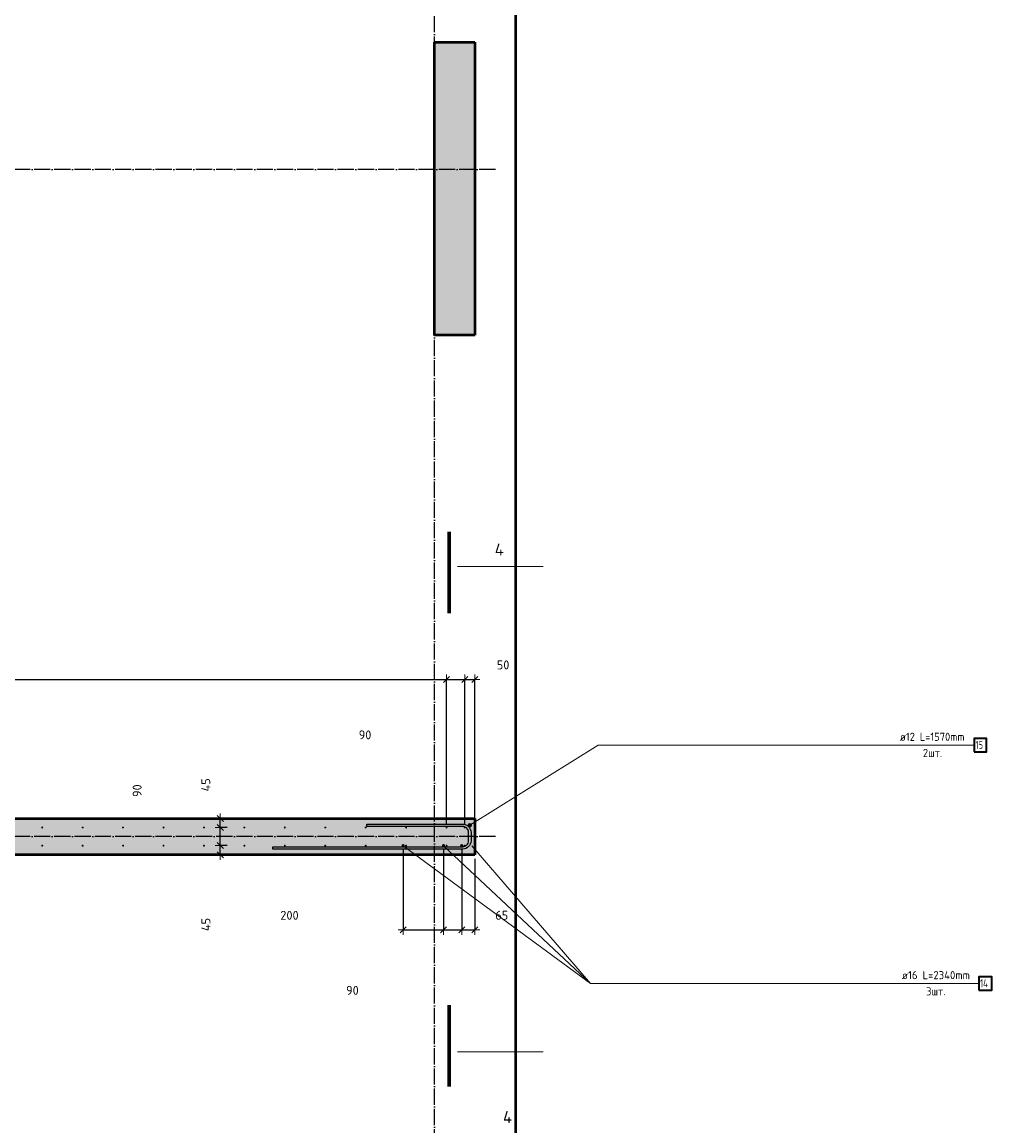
# Model space of a CAD drawing. Header units: millimetres. Extents: x -30645 to 44626, y 46540 to 77351.
# Tile 57 of 84: x 11860 to 16657, y 59749 to 65209. Entities that reach past the tile are written whole.
import ezdxf

# ---------------------------------------------------------------- set-up
doc = ezdxf.new("R2010")
doc.units = ezdxf.units.MM
doc.header["$PDMODE"] = 65
doc.linetypes.add('______11', pattern=[100, 80, -10, 0, -10])
doc.linetypes.add('______5', pattern=[220, 160, -20, 20, -20])
for name, color, linetype, lineweight in [('Standard', 7, 'Continuous', 25), ('Арм.стержн. вертикальными 1', 22, 'Continuous', 35), ('Арм.стержн.горизонт. 2', 202, 'Continuous', 35), ('Обозначение разреза_ общее', 7, 'Continuous', 25), ('Размерная линия_ общее', 7, 'Continuous', 13)]:
    doc.layers.add(name, color=color, linetype=linetype, lineweight=lineweight)
doc.layers.add('Арм.стержн. вертикальными 2', color=7, linetype='Continuous', lineweight=35, true_color=0x006e00)
doc.layers.add('Осевая линия_ общее', color=7, linetype='______5', lineweight=13, true_color=0xa0a0a0)
doc.styles.add('ISOCPEUR', font='ISOCPEUR')
doc.dimstyles.new('DIMSTYLE_12', dxfattribs={"dimtxt": 44, "dimasz": 50, "dimexe": 0, "dimexo": 0, "dimgap": 22, "dimtad": 0, "dimdec": 0, "dimrnd": 5, "dimzin": 12, "dimdsep": 46, "dimtxsty": 'ISOCPEUR', "dimblk1": 'ALL_ML_STRICH', "dimblk2": 'ALL_ML_STRICH', "dimsah": 1, "dimcen": 0, "dimclrd": 7, "dimclre": 256, "dimclrt": 7, "dimadec": 0, "dimazin": 0, "dimtfac": 1, "dimtdec": 0, "dimtix": 1, "dimtmove": 2, "dimatfit": 3, "dimfxl": 0, "dimtvp": 1.2, "dimtzin": 0, "dimlwd": 0, "dimlwe": -3, "dimarcsym": 0})
doc.dimstyles.new('DIMSTYLE_3', dxfattribs={"dimtxt": 44, "dimasz": 50, "dimexe": 0, "dimexo": 0, "dimgap": 22, "dimtad": 2, "dimdec": 0, "dimrnd": 5, "dimzin": 12, "dimdsep": 46, "dimtxsty": 'ISOCPEUR', "dimblk1": 'ALL_ML_STRICH', "dimblk2": 'ALL_ML_STRICH', "dimsah": 1, "dimcen": 0, "dimclrd": 7, "dimclre": 256, "dimclrt": 7, "dimadec": 0, "dimazin": 0, "dimtfac": 1, "dimtdec": 0, "dimtix": 1, "dimtmove": 2, "dimatfit": 3, "dimfxl": 0, "dimtzin": 0, "dimlwd": 0, "dimlwe": -3, "dimarcsym": 0})
doc.dimstyles.new('DIMSTYLE_8', dxfattribs={"dimtxt": 44, "dimasz": 50, "dimexe": 0, "dimexo": 0, "dimgap": 22, "dimtad": 2, "dimdec": 0, "dimrnd": 5, "dimzin": 12, "dimdsep": 46, "dimtxsty": 'ISOCPEUR', "dimblk1": 'ALL_ML_STRICH', "dimblk2": 'ALL_ML_STRICH', "dimsah": 1, "dimcen": 0, "dimclrd": 7, "dimclre": 256, "dimclrt": 7, "dimadec": 0, "dimazin": 0, "dimtfac": 1, "dimtdec": 0, "dimtix": 1, "dimtmove": 2, "dimatfit": 3, "dimfxl": 0, "dimtvp": 1.2, "dimtzin": 0, "dimlwd": 0, "dimlwe": -3, "dimarcsym": 0})

# ---------------------------------------------------------------- blocks, each defined once
blk = doc.blocks.new('ALL_ML_STRICH')
at = {"color": 0, "linetype": 'ByBlock', "lineweight": -2}
for p, q in [((-1, 0), (0.5, 0)), ((-0.3, -0.3), (0.3, 0.3)), ((0, -0.5), (0, 0.5))]:
    blk.add_line(p, q, dxfattribs=at)
blk = doc.blocks.new('*D254')
at = {"layer": 'DEFPOINTS', "color": 7, "linetype": 'Continuous', "lineweight": 13, "transparency": 33554687}
for p in [(12894.7, 61135.5), (12794.2, 61090), (12841, 61090)]:
    blk.add_point(p, dxfattribs=at)
at = {"layer": 'Размерная линия_ общее', "color": 253, "linetype": 'Continuous', "lineweight": -2, "true_color": 0xa0a0a0, "transparency": 33554687}
for p, q in [((12874.7, 61135.5), (12841, 61135.5)), ((12814.2, 61090), (12841, 61090))]:
    blk.add_line(p, q, dxfattribs=at)
at = {"layer": 'Размерная линия_ общее', "color": 7, "linetype": 'Continuous', "lineweight": -2, "transparency": 33554687}
blk.add_line((12841, 61090), (12841, 61135.5), dxfattribs=at)
at = {"layer": 'Размерная линия_ общее', "color": 7, "linetype": 'Continuous', "lineweight": 13, "transparency": 33554687, "xscale": 50, "yscale": 50, "zscale": 50}
for p, rotation in [((12841, 61135.5), 90), ((12841, 61090), 270)]:
    blk.add_blockref('ALL_ML_STRICH', p, dxfattribs=dict(at, rotation=rotation))
at = {"layer": 'Размерная линия_ общее', "color": 7, "linetype": 'Continuous', "lineweight": 13, "transparency": 33554687, "insert": (12769.6, 60745.1), "char_height": 44, "width": 88, "attachment_point": 5, "rotation": 90, "style": 'ISOCPEUR'}
blk.add_mtext('\\A1;{45}', dxfattribs=at)
blk = doc.blocks.new('*D255')
at = {"layer": 'DEFPOINTS', "color": 7, "linetype": 'Continuous', "lineweight": 13, "transparency": 33554687}
for p in [(12894.7, 61225), (12841, 61135.5), (12894.7, 61135.5)]:
    blk.add_point(p, dxfattribs=at)
at = {"layer": 'Размерная линия_ общее', "color": 253, "linetype": 'Continuous', "lineweight": -2, "true_color": 0xa0a0a0, "transparency": 33554687}
for p, q in [((12874.7, 61225), (12841, 61225)), ((12874.7, 61135.5), (12841, 61135.5))]:
    blk.add_line(p, q, dxfattribs=at)
at = {"layer": 'Размерная линия_ общее', "color": 7, "linetype": 'Continuous', "lineweight": -2, "transparency": 33554687}
blk.add_line((12841, 61135.5), (12841, 61225), dxfattribs=at)
at = {"layer": 'Размерная линия_ общее', "color": 7, "linetype": 'Continuous', "lineweight": 13, "transparency": 33554687, "xscale": 50, "yscale": 50, "zscale": 50}
for p, rotation in [((12841, 61225), 90), ((12841, 61135.5), 270)]:
    blk.add_blockref('ALL_ML_STRICH', p, dxfattribs=dict(at, rotation=rotation))
at = {"layer": 'Размерная линия_ общее', "color": 7, "linetype": 'Continuous', "lineweight": 13, "transparency": 33554687, "insert": (12429.6, 61407.2), "char_height": 44, "width": 88, "attachment_point": 5, "rotation": 90, "style": 'ISOCPEUR'}
blk.add_mtext('\\A1;{90}', dxfattribs=at)
blk = doc.blocks.new('*D256')
at = {"layer": 'DEFPOINTS', "color": 7, "linetype": 'Continuous', "lineweight": 13, "transparency": 33554687}
for p in [(12794.2, 61270), (12841, 61225), (12894.7, 61225)]:
    blk.add_point(p, dxfattribs=at)
at = {"layer": 'Размерная линия_ общее', "color": 253, "linetype": 'Continuous', "lineweight": -2, "true_color": 0xa0a0a0, "transparency": 33554687}
for p, q in [((12814.2, 61270), (12841, 61270)), ((12874.7, 61225), (12841, 61225))]:
    blk.add_line(p, q, dxfattribs=at)
at = {"layer": 'Размерная линия_ общее', "color": 7, "linetype": 'Continuous', "lineweight": -2, "transparency": 33554687}
blk.add_line((12841, 61225), (12841, 61270), dxfattribs=at)
at = {"layer": 'Размерная линия_ общее', "color": 7, "linetype": 'Continuous', "lineweight": 13, "transparency": 33554687, "xscale": 50, "yscale": 50, "zscale": 50}
for p, rotation in [((12841, 61270), 90), ((12841, 61225), 270)]:
    blk.add_blockref('ALL_ML_STRICH', p, dxfattribs=dict(at, rotation=rotation))
at = {"layer": 'Размерная линия_ общее', "color": 7, "linetype": 'Continuous', "lineweight": 13, "transparency": 33554687, "insert": (12769.3, 61435.8), "char_height": 44, "width": 88, "attachment_point": 5, "rotation": 90, "style": 'ISOCPEUR'}
blk.add_mtext('\\A1;{45}', dxfattribs=at)
blk = doc.blocks.new('*D311')
at = {"layer": 'DEFPOINTS', "color": 7, "linetype": 'Continuous', "lineweight": 13, "transparency": 33554687}
for p in [(13745, 61135), (13945, 61135), (13745, 60718.6)]:
    blk.add_point(p, dxfattribs=at)
at = {"layer": 'Размерная линия_ общее', "color": 253, "linetype": 'Continuous', "lineweight": -2, "true_color": 0xa0a0a0, "transparency": 33554687}
for p, q in [((13745, 61115), (13745, 60718.6)), ((13945, 61115), (13945, 60718.6))]:
    blk.add_line(p, q, dxfattribs=at)
at = {"layer": 'Размерная линия_ общее', "color": 7, "linetype": 'Continuous', "lineweight": -2, "transparency": 33554687}
blk.add_line((13745, 60718.6), (13945, 60718.6), dxfattribs=at)
at = {"layer": 'Размерная линия_ общее', "color": 7, "linetype": 'Continuous', "lineweight": 13, "transparency": 33554687, "xscale": 50, "yscale": 50, "zscale": 50, "rotation": 180}
blk.add_blockref('ALL_ML_STRICH', (13745, 60718.6), dxfattribs=at)
at = {"layer": 'Размерная линия_ общее', "color": 7, "linetype": 'Continuous', "lineweight": 13, "transparency": 33554687, "xscale": 50, "yscale": 50, "zscale": 50}
blk.add_blockref('ALL_ML_STRICH', (13945, 60718.6), dxfattribs=at)
at = {"layer": 'Размерная линия_ общее', "color": 7, "linetype": 'Continuous', "lineweight": 13, "transparency": 33554687, "insert": (13183.1, 60790.6), "char_height": 44, "width": 132, "attachment_point": 5, "style": 'ISOCPEUR'}
blk.add_mtext('\\A1;{200}', dxfattribs=at)
blk = doc.blocks.new('*D312')
at = {"layer": 'DEFPOINTS', "color": 7, "linetype": 'Continuous', "lineweight": 13, "transparency": 33554687}
for p in [(13945, 61135), (14035, 61135), (13945, 60718.6)]:
    blk.add_point(p, dxfattribs=at)
at = {"layer": 'Размерная линия_ общее', "color": 253, "linetype": 'Continuous', "lineweight": -2, "true_color": 0xa0a0a0, "transparency": 33554687}
for p, q in [((13945, 61115), (13945, 60718.6)), ((14035, 61115), (14035, 60718.6))]:
    blk.add_line(p, q, dxfattribs=at)
at = {"layer": 'Размерная линия_ общее', "color": 7, "linetype": 'Continuous', "lineweight": -2, "transparency": 33554687}
blk.add_line((13945, 60718.6), (14035, 60718.6), dxfattribs=at)
at = {"layer": 'Размерная линия_ общее', "color": 7, "linetype": 'Continuous', "lineweight": 13, "transparency": 33554687, "xscale": 50, "yscale": 50, "zscale": 50, "rotation": 180}
blk.add_blockref('ALL_ML_STRICH', (13945, 60718.6), dxfattribs=at)
at = {"layer": 'Размерная линия_ общее', "color": 7, "linetype": 'Continuous', "lineweight": 13, "transparency": 33554687, "xscale": 50, "yscale": 50, "zscale": 50}
blk.add_blockref('ALL_ML_STRICH', (14035, 60718.6), dxfattribs=at)
at = {"layer": 'Размерная линия_ общее', "color": 7, "linetype": 'Continuous', "lineweight": 13, "transparency": 33554687, "insert": (13494.4, 60419.4), "char_height": 44, "width": 88, "attachment_point": 5, "style": 'ISOCPEUR'}
blk.add_mtext('\\A1;{90}', dxfattribs=at)
blk = doc.blocks.new('*D313')
at = {"layer": 'DEFPOINTS', "color": 7, "linetype": 'Continuous', "lineweight": 13, "transparency": 33554687}
for p in [(14035, 61135), (14100, 61090), (14035, 60718.6)]:
    blk.add_point(p, dxfattribs=at)
at = {"layer": 'Размерная линия_ общее', "color": 253, "linetype": 'Continuous', "lineweight": -2, "true_color": 0xa0a0a0, "transparency": 33554687}
for p, q in [((14035, 61115), (14035, 60718.6)), ((14100, 61070), (14100, 60718.6))]:
    blk.add_line(p, q, dxfattribs=at)
at = {"layer": 'Размерная линия_ общее', "color": 7, "linetype": 'Continuous', "lineweight": -2, "transparency": 33554687}
blk.add_line((14035, 60718.6), (14100, 60718.6), dxfattribs=at)
at = {"layer": 'Размерная линия_ общее', "color": 7, "linetype": 'Continuous', "lineweight": 13, "transparency": 33554687, "xscale": 50, "yscale": 50, "zscale": 50, "rotation": 180}
blk.add_blockref('ALL_ML_STRICH', (14035, 60718.6), dxfattribs=at)
at = {"layer": 'Размерная линия_ общее', "color": 7, "linetype": 'Continuous', "lineweight": 13, "transparency": 33554687, "xscale": 50, "yscale": 50, "zscale": 50}
blk.add_blockref('ALL_ML_STRICH', (14100, 60718.6), dxfattribs=at)
at = {"layer": 'Размерная линия_ общее', "color": 7, "linetype": 'Continuous', "lineweight": 13, "transparency": 33554687, "insert": (14233.1, 60790.8), "char_height": 44, "width": 88, "attachment_point": 5, "style": 'ISOCPEUR'}
blk.add_mtext('\\A1;{65}', dxfattribs=at)
blk = doc.blocks.new('*D315')
at = {"layer": 'DEFPOINTS', "color": 7, "linetype": 'Continuous', "lineweight": 13, "transparency": 33554687}
for p in [(8360, 61956.8), (8360, 61225), (13960, 61225)]:
    blk.add_point(p, dxfattribs=at)
at = {"layer": 'Размерная линия_ общее', "color": 253, "linetype": 'Continuous', "lineweight": -2, "true_color": 0xa0a0a0, "transparency": 33554687}
for p, q in [((8360, 61245), (8360, 61956.8)), ((13960, 61245), (13960, 61956.8))]:
    blk.add_line(p, q, dxfattribs=at)
at = {"layer": 'Размерная линия_ общее', "color": 7, "linetype": 'Continuous', "lineweight": -2, "transparency": 33554687}
blk.add_line((8360, 61956.8), (13960, 61956.8), dxfattribs=at)
at = {"layer": 'Размерная линия_ общее', "color": 7, "linetype": 'Continuous', "lineweight": 13, "transparency": 33554687, "xscale": 50, "yscale": 50, "zscale": 50, "rotation": 180}
blk.add_blockref('ALL_ML_STRICH', (8360, 61956.8), dxfattribs=at)
at = {"layer": 'Размерная линия_ общее', "color": 7, "linetype": 'Continuous', "lineweight": 13, "transparency": 33554687, "xscale": 50, "yscale": 50, "zscale": 50}
blk.add_blockref('ALL_ML_STRICH', (13960, 61956.8), dxfattribs=at)
at = {"layer": 'Размерная линия_ общее', "color": 7, "linetype": 'Continuous', "lineweight": 13, "transparency": 33554687, "insert": (11008, 62050.8), "char_height": 44, "width": 2.2, "attachment_point": 1, "line_spacing_factor": 0.60241, "style": 'ISOCPEUR'}
blk.add_mtext('\\W0.91;28х200=5600', dxfattribs=at)
blk = doc.blocks.new('*D316')
at = {"layer": 'DEFPOINTS', "color": 7, "linetype": 'Continuous', "lineweight": 13, "transparency": 33554687}
for p in [(13960, 61956.8), (13960, 61225), (14050, 61225)]:
    blk.add_point(p, dxfattribs=at)
at = {"layer": 'Размерная линия_ общее', "color": 253, "linetype": 'Continuous', "lineweight": -2, "true_color": 0xa0a0a0, "transparency": 33554687}
for p, q in [((13960, 61245), (13960, 61956.8)), ((14050, 61245), (14050, 61956.8))]:
    blk.add_line(p, q, dxfattribs=at)
at = {"layer": 'Размерная линия_ общее', "color": 7, "linetype": 'Continuous', "lineweight": -2, "transparency": 33554687}
blk.add_line((13960, 61956.8), (14050, 61956.8), dxfattribs=at)
at = {"layer": 'Размерная линия_ общее', "color": 7, "linetype": 'Continuous', "lineweight": 13, "transparency": 33554687, "xscale": 50, "yscale": 50, "zscale": 50, "rotation": 180}
blk.add_blockref('ALL_ML_STRICH', (13960, 61956.8), dxfattribs=at)
at = {"layer": 'Размерная линия_ общее', "color": 7, "linetype": 'Continuous', "lineweight": 13, "transparency": 33554687, "xscale": 50, "yscale": 50, "zscale": 50}
blk.add_blockref('ALL_ML_STRICH', (14050, 61956.8), dxfattribs=at)
at = {"layer": 'Размерная линия_ общее', "color": 7, "linetype": 'Continuous', "lineweight": 13, "transparency": 33554687, "insert": (13556.6, 61683.3), "char_height": 44, "width": 88, "attachment_point": 5, "style": 'ISOCPEUR'}
blk.add_mtext('\\A1;{90}', dxfattribs=at)
blk = doc.blocks.new('*D317')
at = {"layer": 'DEFPOINTS', "color": 7, "linetype": 'Continuous', "lineweight": 13, "transparency": 33554687}
for p in [(14050, 61956.8), (14050, 61225), (14100, 61225)]:
    blk.add_point(p, dxfattribs=at)
at = {"layer": 'Размерная линия_ общее', "color": 253, "linetype": 'Continuous', "lineweight": -2, "true_color": 0xa0a0a0, "transparency": 33554687}
for p, q in [((14050, 61245), (14050, 61956.8)), ((14100, 61245), (14100, 61956.8))]:
    blk.add_line(p, q, dxfattribs=at)
at = {"layer": 'Размерная линия_ общее', "color": 7, "linetype": 'Continuous', "lineweight": -2, "transparency": 33554687}
blk.add_line((14050, 61956.8), (14100, 61956.8), dxfattribs=at)
at = {"layer": 'Размерная линия_ общее', "color": 7, "linetype": 'Continuous', "lineweight": 13, "transparency": 33554687, "xscale": 50, "yscale": 50, "zscale": 50, "rotation": 180}
blk.add_blockref('ALL_ML_STRICH', (14050, 61956.8), dxfattribs=at)
at = {"layer": 'Размерная линия_ общее', "color": 7, "linetype": 'Continuous', "lineweight": 13, "transparency": 33554687, "xscale": 50, "yscale": 50, "zscale": 50}
blk.add_blockref('ALL_ML_STRICH', (14100, 61956.8), dxfattribs=at)
at = {"layer": 'Размерная линия_ общее', "color": 7, "linetype": 'Continuous', "lineweight": 13, "transparency": 33554687, "insert": (14239.6, 62029.3), "char_height": 44, "width": 88, "attachment_point": 5, "style": 'ISOCPEUR'}
blk.add_mtext('\\A1;{50}', dxfattribs=at)

msp = doc.modelspace()

# ---------------------------------------------------------------- hatches: boundary and pattern name
at = {"linetype": 'Continuous', "lineweight": 13, "transparency": 33554687}
for points in [[(14100, 65110), (13900, 65110), (13900, 63660), (14100, 63660)], [(14100, 61090), (14100, 61270), (8320, 61270), (8320, 61090)]]:
    msp.add_hatch(color=7, dxfattribs=at).paths.add_polyline_path(points)
at = {"layer": 'Арм.стержн. вертикальными 1', "linetype": 'Continuous', "lineweight": 50, "transparency": 33554687}
for points in [[(11965, 61225), (11964.6, 61226.9), (11963.5, 61228.5), (11961.9, 61229.6), (11960, 61230), (11958.1, 61229.6), (11956.5, 61228.5), (11955.4, 61226.9), (11955, 61225), (11955.4, 61223.1), (11956.5, 61221.5), (11958.1, 61220.4), (11960, 61220), (11961.9, 61220.4), (11963.5, 61221.5), (11964.6, 61223.1)], [(12165, 61225), (12164.6, 61226.9), (12163.5, 61228.5), (12161.9, 61229.6), (12160, 61230), (12158.1, 61229.6), (12156.5, 61228.5), (12155.4, 61226.9), (12155, 61225), (12155.4, 61223.1), (12156.5, 61221.5), (12158.1, 61220.4), (12160, 61220), (12161.9, 61220.4), (12163.5, 61221.5), (12164.6, 61223.1)], [(12365, 61225), (12364.6, 61226.9), (12363.5, 61228.5), (12361.9, 61229.6), (12360, 61230), (12358.1, 61229.6), (12356.5, 61228.5), (12355.4, 61226.9), (12355, 61225), (12355.4, 61223.1), (12356.5, 61221.5), (12358.1, 61220.4), (12360, 61220), (12361.9, 61220.4), (12363.5, 61221.5), (12364.6, 61223.1)], [(12565, 61225), (12564.6, 61226.9), (12563.5, 61228.5), (12561.9, 61229.6), (12560, 61230), (12558.1, 61229.6), (12556.5, 61228.5), (12555.4, 61226.9), (12555, 61225), (12555.4, 61223.1), (12556.5, 61221.5), (12558.1, 61220.4), (12560, 61220), (12561.9, 61220.4), (12563.5, 61221.5), (12564.6, 61223.1)], [(12765, 61225), (12764.6, 61226.9), (12763.5, 61228.5), (12761.9, 61229.6), (12760, 61230), (12758.1, 61229.6), (12756.5, 61228.5), (12755.4, 61226.9), (12755, 61225), (12755.4, 61223.1), (12756.5, 61221.5), (12758.1, 61220.4), (12760, 61220), (12761.9, 61220.4), (12763.5, 61221.5), (12764.6, 61223.1)], [(12965, 61225), (12964.6, 61226.9), (12963.5, 61228.5), (12961.9, 61229.6), (12960, 61230), (12958.1, 61229.6), (12956.5, 61228.5), (12955.4, 61226.9), (12955, 61225), (12955.4, 61223.1), (12956.5, 61221.5), (12958.1, 61220.4), (12960, 61220), (12961.9, 61220.4), (12963.5, 61221.5), (12964.6, 61223.1)], [(13165, 61225), (13164.6, 61226.9), (13163.5, 61228.5), (13161.9, 61229.6), (13160, 61230), (13158.1, 61229.6), (13156.5, 61228.5), (13155.4, 61226.9), (13155, 61225), (13155.4, 61223.1), (13156.5, 61221.5), (13158.1, 61220.4), (13160, 61220), (13161.9, 61220.4), (13163.5, 61221.5), (13164.6, 61223.1)], [(13365, 61225), (13364.6, 61226.9), (13363.5, 61228.5), (13361.9, 61229.6), (13360, 61230), (13358.1, 61229.6), (13356.5, 61228.5), (13355.4, 61226.9), (13355, 61225), (13355.4, 61223.1), (13356.5, 61221.5), (13358.1, 61220.4), (13360, 61220), (13361.9, 61220.4), (13363.5, 61221.5), (13364.6, 61223.1)], [(13565, 61225), (13564.6, 61226.9), (13563.5, 61228.5), (13561.9, 61229.6), (13560, 61230), (13558.1, 61229.6), (13556.5, 61228.5), (13555.4, 61226.9), (13555, 61225), (13555.4, 61223.1), (13556.5, 61221.5), (13558.1, 61220.4), (13560, 61220), (13561.9, 61220.4), (13563.5, 61221.5), (13564.6, 61223.1)], [(13765, 61225), (13764.6, 61226.9), (13763.5, 61228.5), (13761.9, 61229.6), (13760, 61230), (13758.1, 61229.6), (13756.5, 61228.5), (13755.4, 61226.9), (13755, 61225), (13755.4, 61223.1), (13756.5, 61221.5), (13758.1, 61220.4), (13760, 61220), (13761.9, 61220.4), (13763.5, 61221.5), (13764.6, 61223.1)], [(13965, 61225), (13964.6, 61226.9), (13963.5, 61228.5), (13961.9, 61229.6), (13960, 61230), (13958.1, 61229.6), (13956.5, 61228.5), (13955.4, 61226.9), (13955, 61225), (13955.4, 61223.1), (13956.5, 61221.5), (13958.1, 61220.4), (13960, 61220), (13961.9, 61220.4), (13963.5, 61221.5), (13964.6, 61223.1)], [(14055, 61225), (14054.6, 61226.9), (14053.5, 61228.5), (14051.9, 61229.6), (14050, 61230), (14048.1, 61229.6), (14046.5, 61228.5), (14045.4, 61226.9), (14045, 61225), (14045.4, 61223.1), (14046.5, 61221.5), (14048.1, 61220.4), (14050, 61220), (14051.9, 61220.4), (14053.5, 61221.5), (14054.6, 61223.1)], [(11965, 61135), (11964.6, 61136.9), (11963.5, 61138.5), (11961.9, 61139.6), (11960, 61140), (11958.1, 61139.6), (11956.5, 61138.5), (11955.4, 61136.9), (11955, 61135), (11955.4, 61133.1), (11956.5, 61131.5), (11958.1, 61130.4), (11960, 61130), (11961.9, 61130.4), (11963.5, 61131.5), (11964.6, 61133.1)], [(12165, 61135), (12164.6, 61136.9), (12163.5, 61138.5), (12161.9, 61139.6), (12160, 61140), (12158.1, 61139.6), (12156.5, 61138.5), (12155.4, 61136.9), (12155, 61135), (12155.4, 61133.1), (12156.5, 61131.5), (12158.1, 61130.4), (12160, 61130), (12161.9, 61130.4), (12163.5, 61131.5), (12164.6, 61133.1)], [(12365, 61135), (12364.6, 61136.9), (12363.5, 61138.5), (12361.9, 61139.6), (12360, 61140), (12358.1, 61139.6), (12356.5, 61138.5), (12355.4, 61136.9), (12355, 61135), (12355.4, 61133.1), (12356.5, 61131.5), (12358.1, 61130.4), (12360, 61130), (12361.9, 61130.4), (12363.5, 61131.5), (12364.6, 61133.1)], [(12565, 61135), (12564.6, 61136.9), (12563.5, 61138.5), (12561.9, 61139.6), (12560, 61140), (12558.1, 61139.6), (12556.5, 61138.5), (12555.4, 61136.9), (12555, 61135), (12555.4, 61133.1), (12556.5, 61131.5), (12558.1, 61130.4), (12560, 61130), (12561.9, 61130.4), (12563.5, 61131.5), (12564.6, 61133.1)], [(12765, 61135), (12764.6, 61136.9), (12763.5, 61138.5), (12761.9, 61139.6), (12760, 61140), (12758.1, 61139.6), (12756.5, 61138.5), (12755.4, 61136.9), (12755, 61135), (12755.4, 61133.1), (12756.5, 61131.5), (12758.1, 61130.4), (12760, 61130), (12761.9, 61130.4), (12763.5, 61131.5), (12764.6, 61133.1)], [(12965, 61135), (12964.6, 61136.9), (12963.5, 61138.5), (12961.9, 61139.6), (12960, 61140), (12958.1, 61139.6), (12956.5, 61138.5), (12955.4, 61136.9), (12955, 61135), (12955.4, 61133.1), (12956.5, 61131.5), (12958.1, 61130.4), (12960, 61130), (12961.9, 61130.4), (12963.5, 61131.5), (12964.6, 61133.1)], [(13165, 61135), (13164.6, 61136.9), (13163.5, 61138.5), (13161.9, 61139.6), (13160, 61140), (13158.1, 61139.6), (13156.5, 61138.5), (13155.4, 61136.9), (13155, 61135), (13155.4, 61133.1), (13156.5, 61131.5), (13158.1, 61130.4), (13160, 61130), (13161.9, 61130.4), (13163.5, 61131.5), (13164.6, 61133.1)], [(13365, 61135), (13364.6, 61136.9), (13363.5, 61138.5), (13361.9, 61139.6), (13360, 61140), (13358.1, 61139.6), (13356.5, 61138.5), (13355.4, 61136.9), (13355, 61135), (13355.4, 61133.1), (13356.5, 61131.5), (13358.1, 61130.4), (13360, 61130), (13361.9, 61130.4), (13363.5, 61131.5), (13364.6, 61133.1)], [(13565, 61135), (13564.6, 61136.9), (13563.5, 61138.5), (13561.9, 61139.6), (13560, 61140), (13558.1, 61139.6), (13556.5, 61138.5), (13555.4, 61136.9), (13555, 61135), (13555.4, 61133.1), (13556.5, 61131.5), (13558.1, 61130.4), (13560, 61130), (13561.9, 61130.4), (13563.5, 61131.5), (13564.6, 61133.1)], [(13765, 61135), (13764.6, 61136.9), (13763.5, 61138.5), (13761.9, 61139.6), (13760, 61140), (13758.1, 61139.6), (13756.5, 61138.5), (13755.4, 61136.9), (13755, 61135), (13755.4, 61133.1), (13756.5, 61131.5), (13758.1, 61130.4), (13760, 61130), (13761.9, 61130.4), (13763.5, 61131.5), (13764.6, 61133.1)], [(13965, 61135), (13964.6, 61136.9), (13963.5, 61138.5), (13961.9, 61139.6), (13960, 61140), (13958.1, 61139.6), (13956.5, 61138.5), (13955.4, 61136.9), (13955, 61135), (13955.4, 61133.1), (13956.5, 61131.5), (13958.1, 61130.4), (13960, 61130), (13961.9, 61130.4), (13963.5, 61131.5), (13964.6, 61133.1)], [(14055, 61135), (14054.6, 61136.9), (14053.5, 61138.5), (14051.9, 61139.6), (14050, 61140), (14048.1, 61139.6), (14046.5, 61138.5), (14045.4, 61136.9), (14045, 61135), (14045.4, 61133.1), (14046.5, 61131.5), (14048.1, 61130.4), (14050, 61130), (14051.9, 61130.4), (14053.5, 61131.5), (14054.6, 61133.1)]]:
    msp.add_hatch(color=4, dxfattribs=at).paths.add_polyline_path(points)
at = {"layer": 'Арм.стержн. вертикальными 2', "linetype": 'Continuous', "lineweight": 50, "transparency": 33554687}
for points in [[(13753, 61135), (13752.4, 61138.1), (13750.7, 61140.7), (13748.1, 61142.4), (13745, 61143), (13741.9, 61142.4), (13739.3, 61140.7), (13737.6, 61138.1), (13737, 61135), (13737.6, 61131.9), (13739.3, 61129.3), (13741.9, 61127.6), (13745, 61127), (13748.1, 61127.6), (13750.7, 61129.3), (13752.4, 61131.9)], [(13953, 61135), (13952.4, 61138.1), (13950.7, 61140.7), (13948.1, 61142.4), (13945, 61143), (13941.9, 61142.4), (13939.3, 61140.7), (13937.6, 61138.1), (13937, 61135), (13937.6, 61131.9), (13939.3, 61129.3), (13941.9, 61127.6), (13945, 61127), (13948.1, 61127.6), (13950.7, 61129.3), (13952.4, 61131.9)], [(14043, 61135), (14042.4, 61138.1), (14040.7, 61140.7), (14038.1, 61142.4), (14035, 61143), (14031.9, 61142.4), (14029.3, 61140.7), (14027.6, 61138.1), (14027, 61135), (14027.6, 61131.9), (14029.3, 61129.3), (14031.9, 61127.6), (14035, 61127), (14038.1, 61127.6), (14040.7, 61129.3), (14042.4, 61131.9)]]:
    msp.add_hatch(color=7, dxfattribs=at).paths.add_polyline_path(points)
at = {"layer": 'Арм.стержн.горизонт. 2', "linetype": 'Continuous', "lineweight": 13, "transparency": 33554687}
for points in [[(14075.3, 61227.1), (14067.1, 61240.2), (14066.1, 61235.7)], [(14075.3, 61227.1), (14067.1, 61240.2), (14066.1, 61235.7)], [(14075.3, 61227.1), (14066.1, 61235.7), (14070.8, 61228.1)], [(14070.8, 61228.1), (14066.1, 61235.7), (14067.4, 61231.2)], [(14075.3, 61227.1), (14066.1, 61235.7), (14070.8, 61228.1)], [(14070.8, 61228.1), (14066.1, 61235.7), (14067.4, 61231.2)], [(14079.8, 61228.4), (14070.2, 61243.6), (14067.1, 61240.2)], [(14079.8, 61228.4), (14070.2, 61243.6), (14067.1, 61240.2)], [(14079.8, 61228.4), (14067.1, 61240.2), (14075.3, 61227.1)], [(14079.8, 61228.4), (14067.1, 61240.2), (14075.3, 61227.1)], [(14082.9, 61231.8), (14074.7, 61244.9), (14070.2, 61243.6)], [(14082.9, 61231.8), (14074.7, 61244.9), (14070.2, 61243.6)], [(14082.9, 61231.8), (14070.2, 61243.6), (14079.8, 61228.4)], [(14082.9, 61231.8), (14070.2, 61243.6), (14079.8, 61228.4)], [(14083.9, 61236.3), (14079.2, 61243.9), (14074.7, 61244.9)], [(14083.9, 61236.3), (14074.7, 61244.9), (14082.9, 61231.8)], [(14083.9, 61236.3), (14079.2, 61243.9), (14074.7, 61244.9)], [(14083.9, 61236.3), (14074.7, 61244.9), (14082.9, 61231.8)], [(14079.2, 61243.9), (14083.9, 61236.3), (14082.6, 61240.8)], [(14079.2, 61243.9), (14083.9, 61236.3), (14082.6, 61240.8)]]:
    msp.add_hatch(color=7, dxfattribs=at).paths.add_polyline_path(points)

# ---------------------------------------------------------------- linework, layer by layer
at = {"color": 7, "linetype": 'Continuous', "lineweight": 50, "transparency": 33554687}
for p, q in [((13900, 63660), (13900, 65110)), ((13900, 65110), (14100, 65110)), ((14100, 65110), (14100, 63660)), ((14100, 63660), (13900, 63660)), ((8320, 61270), (14100, 61270)), ((14100, 61270), (14100, 61090)), ((14100, 61090), (8320, 61090))]:
    msp.add_line(p, q, dxfattribs=at)
at = {"layer": 'Standard', "color": 7, "linetype": 'Continuous', "lineweight": 50, "transparency": 33554687}
msp.add_lwpolyline([(-350, 46540), (14302, 46540), (14302, 68055.7), (-350, 68055.7), (-350, 46540)], dxfattribs=at)
at = {"layer": 'Арм.стержн. вертикальными 2', "color": 7, "linetype": 'Continuous', "lineweight": 13, "transparency": 33554687}
for q in [(13745, 61135), (13945, 61135), (14085, 61135), (16592.1, 60453.3)]:
    msp.add_line((14672.1, 60453.3), q, dxfattribs=at)
at = {"layer": 'Арм.стержн. вертикальными 2', "color": 7, "linetype": 'Continuous', "lineweight": 35, "transparency": 33554687}
msp.add_lwpolyline([(16592.1, 60420), (16657.5, 60420), (16657.5, 60486.6), (16592.1, 60486.6), (16592.1, 60420)], dxfattribs=at)
at = {"layer": 'Арм.стержн.горизонт. 2', "color": 7, "linetype": 'Continuous', "lineweight": 13, "transparency": 33554687}
for p, q in [((14710, 61632.3), (14075, 61236)), ((14710, 61632.3), (14075, 61236)), ((14710, 61632.3), (16570, 61632.3)), ((14067.4, 61231.2), (14067.4, 61231.2)), ((14067.4, 61231.2), (14067.4, 61231.2)), ((14070.2, 61243.6), (14070.2, 61243.6)), ((14070.2, 61243.6), (14070.2, 61243.6)), ((14079.8, 61228.4), (14079.8, 61228.4)), ((14079.8, 61228.4), (14079.8, 61228.4)), ((14082.6, 61240.8), (14082.6, 61240.8)), ((14082.6, 61240.8), (14082.6, 61240.8))]:
    msp.add_line(p, q, dxfattribs=at)
at = {"layer": 'Арм.стержн.горизонт. 2', "color": 7, "linetype": 'Continuous', "lineweight": 35, "transparency": 33554687}
msp.add_lwpolyline([(16570, 61599), (16631.3, 61599), (16631.3, 61665.7), (16570, 61665.7), (16570, 61599)], dxfattribs=at)
at = {"layer": 'Арм.стержн.горизонт. 2', "color": 34, "linetype": 'Continuous', "lineweight": 25, "transparency": 33554687}
msp.add_lwpolyline([(13565, 61242), (14041, 61242), (14048.3, 61241), (14055.9, 61238.5), (14062.9, 61234.5), (14068.7, 61229.7), (14073.5, 61223.9), (14077.5, 61216.9), (14080, 61209.3), (14081, 61202), (14081, 61158), (14080, 61150.7), (14077.5, 61143.1), (14073.5, 61136.1), (14068.7, 61130.3), (14062.9, 61125.5), (14055.9, 61121.5), (14048.3, 61119), (14041, 61118), (13101, 61118), (13101, 61130), (14040.2, 61130), (14045.6, 61130.8), (14051.1, 61132.6), (14056.1, 61135.4), (14060.2, 61138.8), (14063.6, 61142.9), (14066.4, 61147.9), (14068.2, 61153.4), (14069, 61158.8), (14069, 61201.2), (14068.2, 61206.6), (14066.4, 61212.1), (14063.6, 61217.1), (14060.2, 61221.2), (14056.1, 61224.6), (14051.1, 61227.4), (14045.6, 61229.2), (14040.2, 61230), (13565, 61230), (13565, 61242)], dxfattribs=at)
msp.add_lwpolyline([(13565, 61242), (14041, 61242), (14048.3, 61241), (14055.9, 61238.5), (14062.9, 61234.5), (14068.7, 61229.7), (14073.5, 61223.9), (14077.5, 61216.9), (14080, 61209.3), (14081, 61202), (14081, 61158), (14080, 61150.7), (14077.5, 61143.1), (14073.5, 61136.1), (14068.7, 61130.3), (14062.9, 61125.5), (14055.9, 61121.5), (14048.3, 61119), (14041, 61118), (13101, 61118), (13101, 61130), (14040.2, 61130), (14045.6, 61130.8), (14051.1, 61132.6), (14056.1, 61135.4), (14060.2, 61138.8), (14063.6, 61142.9), (14066.4, 61147.9), (14068.2, 61153.4), (14069, 61158.8), (14069, 61201.2), (14068.2, 61206.6), (14066.4, 61212.1), (14063.6, 61217.1), (14060.2, 61221.2), (14056.1, 61224.6), (14051.1, 61227.4), (14045.6, 61229.2), (14040.2, 61230), (13565, 61230), (13565, 61242)], dxfattribs=at)
at = {"layer": 'Арм.стержн.горизонт. 2', "color": 7, "linetype": 'Continuous', "lineweight": 13, "transparency": 33554687}
msp.add_circle((14075, 61236), 9, dxfattribs=at)
msp.add_circle((14075, 61236), 9, dxfattribs=at)
at = {"layer": 'Обозначение разреза_ общее', "color": 7, "linetype": 'Continuous', "lineweight": 70, "transparency": 33554687}
for p, q in [((13973.6, 62285.8), (13973.6, 62687.8)), ((13973.6, 60345.8), (13973.6, 59943.8))]:
    msp.add_line(p, q, dxfattribs=at)
at = {"layer": 'Обозначение разреза_ общее', "color": 7, "linetype": 'Continuous', "lineweight": 13, "transparency": 33554687}
for p, q in [((14013.6, 62516.5), (14437.6, 62516.5)), ((14013.6, 60115.2), (14437.6, 60115.2))]:
    msp.add_line(p, q, dxfattribs=at)
at = {"layer": 'Осевая линия_ общее', "color": 253, "linetype": '______11', "lineweight": -3, "true_color": 0xa0a0a0, "transparency": 33554687}
for p, q in [((13900, 46640), (13900, 69548.2)), ((14202, 64480), (-2131.8, 64480)), ((14202, 61180), (-2131.8, 61180))]:
    msp.add_line(p, q, dxfattribs=at)

# ---------------------------------------------------------------- texts
at = {"layer": 'Арм.стержн. вертикальными 2', "color": 7, "linetype": 'Continuous', "lineweight": 25, "transparency": 33554687, "char_height": 40, "attachment_point": 7, "style": 'ISOCPEUR'}
for s, insert, width in [('\\W0.96;ø16 L=2340mm ', (16212.1, 60474.6), 395.02), ('\\W0.76;14', (16598.8, 60434.6), 67.275), ('\\W0.94;3шт. ', (16332.1, 60394.6), 154.838)]:
    msp.add_mtext(s, dxfattribs=dict(at, insert=insert, width=width))
at = {"layer": 'Арм.стержн.горизонт. 2', "color": 7, "linetype": 'Continuous', "lineweight": 25, "transparency": 33554687, "char_height": 40, "attachment_point": 7, "style": 'ISOCPEUR'}
for s, insert, width in [('\\W0.94;ø12 L=1570mm ', (16202, 61653.7), 382.615), ('\\W0.75;15', (16576.7, 61613.7), 62.971), ('\\W0.94;2шт. ', (16316, 61573.7), 154.838)]:
    msp.add_mtext(s, dxfattribs=dict(at, insert=insert, width=width))
at = {"layer": 'Обозначение разреза_ общее', "color": 7, "linetype": 'Continuous', "lineweight": 13, "transparency": 33554687, "char_height": 60, "width": 72, "attachment_point": 7, "style": 'ISOCPEUR'}
for insert in [(14198.2, 62570), (14239.1, 59762.7)]:
    msp.add_mtext('\\A1;{\\fISOCPEUR|i0|b0;\\H60.000000;\\W1.000000;\\C7;4}\\P', dxfattribs=dict(at, insert=insert))

# ---------------------------------------------------------------- dimensions: what is measured, and where the dimension line sits
at = {"layer": 'Размерная линия_ общее', "color": 7, "linetype": 'Continuous', "lineweight": 13, "transparency": 33554687}
dim = msp.add_linear_dim(base=(13960, 61956.8), p1=(8360, 61245), p2=(13960, 61245), text='\\W0.91;28х200=5600', dimstyle='DIMSTYLE_3', override={"dimpost": '<>', "dimclrd": 7, "dimclre": 253, "dimclrt": 7, "dimlwd": 0, "dimlwe": 65533}, dxfattribs=at)
dim.commit()
dim.dimension.update_dxf_attribs({"geometry": '*D315', "text_midpoint": (11160, 61978.8), "dimtype": 160})
for base, p1, p2, dimstyle, picture, middle in [((14100, 61956.8), (14050, 61245), (14100, 61245), 'DIMSTYLE_8', '*D317', (14239.6, 62029.3)), ((14050, 61956.8), (13960, 61245), (14050, 61245), 'DIMSTYLE_12', '*D316', (13556.6, 61683.3)), ((13945, 60718.6), (13745, 61115), (13945, 61115), 'DIMSTYLE_3', '*D311', (13183.1, 60790.6)), ((14035, 60718.6), (13945, 61115), (14035, 61115), 'DIMSTYLE_12', '*D312', (13494.4, 60419.4)), ((14100, 60718.6), (14035, 61115), (14100, 61070), 'DIMSTYLE_8', '*D313', (14233.1, 60790.8))]:
    dim = msp.add_linear_dim(base=base, p1=p1, p2=p2, dimstyle=dimstyle, override={"dimpost": '<>', "dimclrd": 7, "dimclre": 253, "dimclrt": 7, "dimlwd": 0, "dimlwe": 65533}, dxfattribs=at)
    dim.commit()
    dim.dimension.update_dxf_attribs({"geometry": picture, "text_midpoint": middle, "dimtype": 160})
for base, p1, p2, picture, middle in [((12840.9818, 61225.0003), (12874.6822, 61135.469), (12874.6822, 61225.0003), '*D255', (12429.6403, 61407.2085)), ((12841, 61270), (12874.7, 61225), (12814.2, 61270), '*D256', (12769.3, 61435.8)), ((12840.9818, 61135.469), (12814.1943, 61090), (12874.6822, 61135.469), '*D254', (12769.5979, 60745.1245))]:
    dim = msp.add_linear_dim(base=base, p1=p1, p2=p2, angle=90, dimstyle='DIMSTYLE_8', override={"dimpost": '<>', "dimclrd": 7, "dimclre": 253, "dimclrt": 7, "dimlwd": 0, "dimlwe": 65533}, dxfattribs=at)
    dim.commit()
    dim.dimension.update_dxf_attribs({"geometry": picture, "text_midpoint": middle, "dimtype": 160})

doc.saveas('drawing.dxf')
